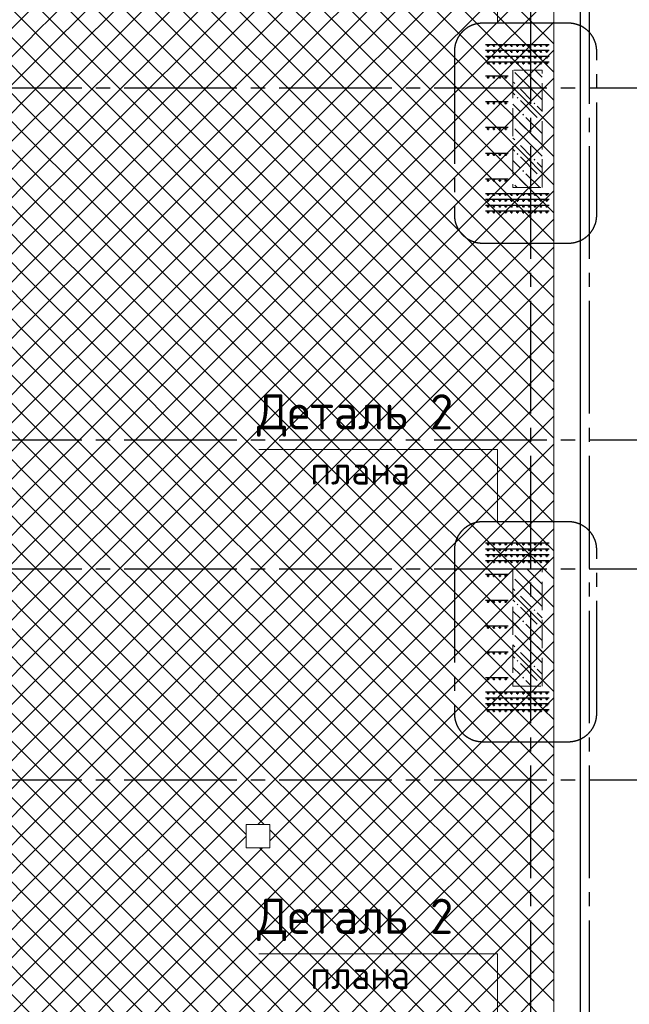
# Model space of a CAD drawing. Header units: millimetres. Extents: x 0 to 50400, y -143 to 35640.
# Tile 10 of 12: x 35716 to 40907, y 17449 to 25843. Entities that reach past the tile are written whole.
import ezdxf

# ---------------------------------------------------------------- set-up
doc = ezdxf.new("R2010")
doc.units = ezdxf.units.MM
doc.linetypes.add('______2', pattern=[324, 240, -84])
doc.linetypes.add('______5', pattern=[1320, 960, -120, 120, -120])
for name, color, linetype, lineweight in [('Standard', 7, 'Continuous', 25), ('ЖБ Перекрытие верхний уровень', 7, 'Continuous', 35), ('ЖБ Пилон', 7, 'Continuous', 35), ('Общий01', 7, 'Continuous', 13)]:
    doc.layers.add(name, color=color, linetype=linetype, lineweight=lineweight)
doc.layers.add('Вспомогательная арматура', color=7, linetype='Continuous', lineweight=18, true_color=0x656565)
doc.layers.add('Поперечная арматура', color=7, linetype='Continuous', lineweight=18, true_color=0x5a2814)
doc.layers.add('Оси', color=7, linetype='______5', true_color=0x656565)
doc.styles.add('ISOCPEUR', font='txt')

msp = doc.modelspace()

# ---------------------------------------------------------------- hatches: boundary and pattern name
at = {"layer": 'ЖБ Пилон', "linetype": 'Continuous', "lineweight": 18, "transparency": 33554687}
for points in [[(40043.8, 25369.3), (40051.6, 25377.1), (40059.4, 25369.3), (40051.6, 25361.5)], [(39947.8, 25273.3), (39955.6, 25281.1), (39963.4, 25273.3), (39955.6, 25265.5)], [(39947.8, 25177.3), (39955.6, 25185.1), (39963.4, 25177.3), (39955.6, 25169.5)], [(40091.8, 25129.3), (40099.6, 25137.1), (40107.4, 25129.3), (40099.6, 25121.5)], [(39995.8, 25033.3), (40003.6, 25041.1), (40011.4, 25033.3), (40003.6, 25025.5)], [(39915.1, 24937.6), (39915.4, 24937.3), (39915.1, 24937)], [(40139.8, 24985.3), (40147.6, 24993.1), (40155.4, 24985.3), (40147.6, 24977.5)], [(40043.8, 24889.3), (40051.6, 24897.1), (40059.4, 24889.3), (40051.6, 24881.5)], [(39947.8, 24793.3), (39955.6, 24801.1), (39963.4, 24793.3), (39955.6, 24785.5)], [(39947.8, 24697.3), (39955.6, 24705.1), (39963.4, 24697.3), (39955.6, 24689.5)], [(40091.8, 24649.3), (40099.6, 24657.1), (40107.4, 24649.3), (40099.6, 24641.5)], [(39995.8, 24553.3), (40003.6, 24561.1), (40011.4, 24553.3), (40003.6, 24545.5)], [(40139.8, 24505.3), (40147.6, 24513.1), (40155.4, 24505.3), (40147.6, 24497.5)], [(39915.1, 24457.6), (39915.4, 24457.3), (39915.1, 24457)], [(40046.9, 24412.4), (40051.6, 24417.1), (40056.3, 24412.4)], [(40139.8, 21145.3), (40147.6, 21153.1), (40155.4, 21145.3), (40147.6, 21137.5)], [(39915.1, 21097.6), (39915.4, 21097.3), (39915.1, 21097)], [(40043.8, 21049.3), (40051.6, 21057.1), (40059.4, 21049.3), (40051.6, 21041.5)], [(39947.8, 20953.3), (39955.6, 20961.1), (39963.4, 20953.3), (39955.6, 20945.5)], [(39947.8, 20857.3), (39955.6, 20865.1), (39963.4, 20857.3), (39955.6, 20849.5)], [(40091.8, 20809.3), (40099.6, 20817.1), (40107.4, 20809.3), (40099.6, 20801.5)], [(39995.8, 20713.3), (40003.6, 20721.1), (40011.4, 20713.3), (40003.6, 20705.5)], [(40139.8, 20665.3), (40147.6, 20673.1), (40155.4, 20665.3), (40147.6, 20657.5)], [(39915.1, 20617.6), (39915.4, 20617.3), (39915.1, 20617)], [(40043.8, 20569.3), (40051.6, 20577.1), (40059.4, 20569.3), (40051.6, 20561.5)], [(39947.8, 20473.3), (39955.6, 20481.1), (39963.4, 20473.3), (39955.6, 20465.5)], [(39947.8, 20377.3), (39955.6, 20385.1), (39963.4, 20377.3), (39955.6, 20369.5)], [(40091.8, 20329.3), (40099.6, 20337.1), (40107.4, 20329.3), (40099.6, 20321.5)], [(39995.8, 20233.3), (40003.6, 20241.1), (40011.4, 20233.3), (40003.6, 20225.5)], [(40139.8, 20185.3), (40147.6, 20193.1), (40155.4, 20185.3), (40147.6, 20177.5)]]:
    msp.add_hatch(color=7, dxfattribs=at).paths.add_polyline_path(points, flags=16)

# ---------------------------------------------------------------- linework, layer by layer
at = {"layer": 'Standard', "color": 7, "linetype": '______5', "lineweight": -3, "transparency": 33554687}
for p, q in [((40390.3, 25812.6), (39658.1, 25812.6)), ((39418.1, 25572.6), (39418.1, 24177.8)), ((40630.3, 24177.8), (40630.3, 25572.6)), ((39658.1, 23937.8), (40390.3, 23937.8)), ((40390.3, 21562.6), (39658.1, 21562.6)), ((39418.1, 21322.6), (39418.1, 19927.8)), ((40630.3, 19927.8), (40630.3, 21322.6)), ((39658.1, 19687.8), (40390.3, 19687.8))]:
    msp.add_line(p, q, dxfattribs=at)
at = {"layer": 'Standard', "color": 254, "linetype": 'Continuous', "lineweight": -3, "true_color": 0xc4c4ff, "transparency": 33554687}
msp.add_lwpolyline([(8785.3, 10041.4), (40492, 10041.4), (40492, 32784.7), (8785.3, 32784.7), (8785.3, 10041.4)], dxfattribs=at)
at = {"layer": 'Standard', "color": 7, "linetype": '______5', "lineweight": -3, "transparency": 33554687}
for centre, start, end in [((39658.1, 25572.6), 90, 180), ((40390.3, 25572.6), 0, 90), ((39658.1, 24177.8), 180, 270), ((40390.3, 24177.8), 270, 0), ((39658.1, 21322.6), 90, 180), ((40390.3, 21322.6), 0, 90), ((39658.1, 19927.8), 180, 270), ((40390.3, 19927.8), 270, 0)]:
    msp.add_arc(centre, 240, start, end, dxfattribs=at)
at = {"layer": 'Вспомогательная арматура', "color": 7, "linetype": 'Continuous', "lineweight": 25, "transparency": 33554687}
for p, q in [((39684.1, 25632.4), (40226.1, 25632.4)), ((39684.1, 25632.4), (40226.1, 25632.4)), ((39684.1, 25582.4), (40226.1, 25582.4)), ((39684.1, 25582.4), (40226.1, 25582.4)), ((39684.1, 25532.4), (40226.1, 25532.4)), ((39684.1, 25532.4), (40226.1, 25532.4)), ((39684.1, 25482.4), (40226.1, 25482.4)), ((39684.1, 25482.4), (40226.1, 25482.4)), ((39876.1, 25362.4), (39684.1, 25362.4)), ((39876.1, 25362.4), (39684.1, 25362.4)), ((39876.1, 25142.4), (39684.1, 25142.4)), ((39876.1, 25142.4), (39684.1, 25142.4)), ((39876.1, 24922.4), (39684.1, 24922.4)), ((39876.1, 24922.4), (39684.1, 24922.4)), ((39876.1, 24702.4), (39684.1, 24702.4)), ((39876.1, 24702.4), (39684.1, 24702.4)), ((39876.1, 24482.4), (39684.1, 24482.4)), ((39876.1, 24482.4), (39684.1, 24482.4)), ((39684.1, 24362.4), (40226.1, 24362.4)), ((39684.1, 24362.4), (40226.1, 24362.4)), ((39684.1, 24312.4), (40226.1, 24312.4)), ((39684.1, 24312.4), (40226.1, 24312.4)), ((39684.1, 24262.4), (40226.1, 24262.4)), ((39684.1, 24262.4), (40226.1, 24262.4)), ((39684.1, 24212.4), (40226.1, 24212.4)), ((39684.1, 24212.4), (40226.1, 24212.4)), ((39684.1, 21382.4), (40226.1, 21382.4)), ((39684.1, 21382.4), (40226.1, 21382.4)), ((39684.1, 21332.4), (40226.1, 21332.4)), ((39684.1, 21332.4), (40226.1, 21332.4)), ((39684.1, 21282.4), (40226.1, 21282.4)), ((39684.1, 21282.4), (40226.1, 21282.4)), ((39684.1, 21232.4), (40226.1, 21232.4)), ((39684.1, 21232.4), (40226.1, 21232.4)), ((39876.1, 21112.4), (39684.1, 21112.4)), ((39876.1, 21112.4), (39684.1, 21112.4)), ((39876.1, 20892.4), (39684.1, 20892.4)), ((39876.1, 20892.4), (39684.1, 20892.4)), ((39876.1, 20672.4), (39684.1, 20672.4)), ((39876.1, 20672.4), (39684.1, 20672.4)), ((39876.1, 20452.4), (39684.1, 20452.4)), ((39876.1, 20452.4), (39684.1, 20452.4)), ((39876.1, 20232.4), (39684.1, 20232.4)), ((39876.1, 20232.4), (39684.1, 20232.4)), ((39684.1, 20112.4), (40226.1, 20112.4)), ((39684.1, 20112.4), (40226.1, 20112.4)), ((39684.1, 20062.4), (40226.1, 20062.4)), ((39684.1, 20062.4), (40226.1, 20062.4)), ((39684.1, 20012.4), (40226.1, 20012.4)), ((39684.1, 20012.4), (40226.1, 20012.4)), ((39684.1, 19962.4), (40226.1, 19962.4)), ((39684.1, 19962.4), (40226.1, 19962.4))]:
    msp.add_line(p, q, dxfattribs=at)
at = {"layer": 'ЖБ Перекрытие верхний уровень', "color": 7, "linetype": 'Continuous', "lineweight": 18, "transparency": 33554687}
for p, q in [((40265.1, 10312.4), (40265.1, 32612.4)), ((37845.1, 18982.4), (37645.1, 18982.4)), ((37645.1, 18982.4), (37645.1, 18782.4)), ((37845.1, 18782.4), (37845.1, 18982.4)), ((37645.1, 18782.4), (37845.1, 18782.4))]:
    msp.add_line(p, q, dxfattribs=at)
at = {"layer": 'ЖБ Перекрытие верхний уровень', "color": 254, "linetype": 'Continuous', "lineweight": 18, "transparency": 33554687}
for p, q in [((33691.6, 27169.3), (35851.6, 25009.3)), ((33931.6, 27169.3), (35851.6, 25249.3)), ((35851.6, 25729.3), (37291.6, 27169.3)), ((35851.6, 25489.3), (37531.6, 27169.3)), ((35851.6, 27169.3), (38251.6, 24769.3)), ((36091.6, 27169.3), (38251.6, 25009.3)), ((36331.6, 27169.3), (38251.6, 25249.3)), ((36571.6, 27169.3), (38251.6, 25489.3)), ((36811.6, 27169.3), (38251.6, 25729.3)), ((38251.6, 25729.3), (39691.6, 27169.3)), ((38251.6, 25489.3), (39931.6, 27169.3)), ((38251.6, 25249.3), (40171.6, 27169.3)), ((38251.6, 27169.3), (40265.1, 25155.8)), ((38491.6, 27169.3), (40265.1, 25395.8)), ((38731.6, 27169.3), (40265.1, 25635.8)), ((33664.9, 26956), (35851.6, 24769.3)), ((38251.6, 25009.3), (40265.1, 27022.8)), ((35851.6, 26929.3), (38011.6, 24769.3)), ((36091.6, 24769.3), (38251.6, 26929.3)), ((38251.6, 26929.3), (40265.1, 24915.8)), ((38251.6, 24769.3), (40265.1, 26782.8)), ((35851.6, 26689.3), (37771.6, 24769.3)), ((36331.6, 24769.3), (38251.6, 26689.3)), ((38251.6, 26689.3), (40171.6, 24769.3)), ((38491.6, 24769.3), (40265.1, 26542.8)), ((35851.6, 26449.3), (37531.6, 24769.3)), ((36571.6, 24769.3), (38251.6, 26449.3)), ((38251.6, 26449.3), (39931.6, 24769.3)), ((38731.6, 24769.3), (40265.1, 26302.8)), ((35851.6, 26209.3), (37291.6, 24769.3)), ((36811.6, 24769.3), (38251.6, 26209.3)), ((38251.6, 26209.3), (39691.6, 24769.3)), ((38971.6, 24769.3), (40265.1, 26062.8)), ((35851.6, 25969.3), (37051.6, 24769.3)), ((37051.6, 24769.3), (38251.6, 25969.3)), ((38251.6, 25969.3), (39451.6, 24769.3)), ((39211.6, 24769.3), (40265.1, 25822.8)), ((35851.6, 25729.3), (36811.6, 24769.3)), ((37291.6, 24769.3), (38251.6, 25729.3)), ((38251.6, 25729.3), (39211.6, 24769.3)), ((39451.6, 24769.3), (40265.1, 25582.8)), ((35851.6, 25489.3), (36571.6, 24769.3)), ((37531.6, 24769.3), (38251.6, 25489.3)), ((38251.6, 25489.3), (38971.6, 24769.3)), ((39691.6, 24769.3), (40265.1, 25342.8)), ((35371.6, 24769.3), (35851.6, 25249.3)), ((37771.6, 24769.3), (38251.6, 25249.3)), ((38251.6, 25249.3), (38731.6, 24769.3)), ((39931.6, 24769.3), (40265.1, 25102.8)), ((35611.6, 24769.3), (35851.6, 25009.3)), ((38011.6, 24769.3), (38251.6, 25009.3)), ((38251.6, 25009.3), (38491.6, 24769.3)), ((40171.6, 24769.3), (40265.1, 24862.8)), ((33664.9, 22582.6), (35851.6, 24769.3)), ((33691.6, 24769.3), (35851.6, 22609.3)), ((33931.6, 24769.3), (35851.6, 22849.3)), ((34171.6, 24769.3), (35851.6, 23089.3)), ((34411.6, 24769.3), (35851.6, 23329.3)), ((34651.6, 24769.3), (35851.6, 23569.3)), ((34891.6, 24769.3), (35851.6, 23809.3)), ((35131.6, 24769.3), (35851.6, 24049.3)), ((35371.6, 24769.3), (35851.6, 24289.3)), ((35611.6, 24769.3), (35851.6, 24529.3)), ((36091.6, 24769.3), (38251.6, 22609.3)), ((36331.6, 24769.3), (38251.6, 22849.3)), ((36571.6, 24769.3), (38251.6, 23089.3)), ((36811.6, 24769.3), (38251.6, 23329.3)), ((37051.6, 24769.3), (38251.6, 23569.3)), ((37291.6, 24769.3), (38251.6, 23809.3)), ((37531.6, 24769.3), (38251.6, 24049.3)), ((37771.6, 24769.3), (38251.6, 24289.3)), ((38011.6, 24769.3), (38251.6, 24529.3)), ((38251.6, 24529.3), (38491.6, 24769.3)), ((38251.6, 24289.3), (38731.6, 24769.3)), ((38251.6, 24049.3), (38971.6, 24769.3)), ((38251.6, 23809.3), (39211.6, 24769.3)), ((38251.6, 23569.3), (39451.6, 24769.3)), ((38251.6, 23329.3), (39691.6, 24769.3)), ((38251.6, 23089.3), (39931.6, 24769.3)), ((38251.6, 22849.3), (40171.6, 24769.3)), ((38251.6, 24769.3), (40265.1, 22755.8)), ((38491.6, 24769.3), (40265.1, 22995.8)), ((38731.6, 24769.3), (40265.1, 23235.8)), ((38971.6, 24769.3), (40265.1, 23475.8)), ((39211.6, 24769.3), (40265.1, 23715.8)), ((39451.6, 24769.3), (40265.1, 23955.8)), ((39691.6, 24769.3), (40265.1, 24195.8)), ((39931.6, 24769.3), (40265.1, 24435.8)), ((40171.6, 24769.3), (40265.1, 24675.8)), ((38251.6, 22609.3), (40265.1, 24622.8)), ((33664.9, 24556), (35851.6, 22369.3)), ((33691.6, 22369.3), (35851.6, 24529.3)), ((38251.6, 24529.3), (40265.1, 22515.8)), ((38251.6, 22369.3), (40265.1, 24382.8)), ((33931.6, 22369.3), (35851.6, 24289.3)), ((38251.6, 24289.3), (40171.6, 22369.3)), ((38491.6, 22369.3), (40265.1, 24142.8)), ((34171.6, 22369.3), (35851.6, 24049.3)), ((38251.6, 24049.3), (39931.6, 22369.3)), ((38731.6, 22369.3), (40265.1, 23902.8)), ((34411.6, 22369.3), (35851.6, 23809.3)), ((36811.6, 22369.3), (38251.6, 23809.3)), ((38251.6, 23809.3), (39691.6, 22369.3)), ((38971.6, 22369.3), (40265.1, 23662.8)), ((34651.6, 22369.3), (35851.6, 23569.3)), ((37051.6, 22369.3), (38251.6, 23569.3)), ((38251.6, 23569.3), (39451.6, 22369.3)), ((39211.6, 22369.3), (40265.1, 23422.8)), ((34891.6, 22369.3), (35851.6, 23329.3)), ((37291.6, 22369.3), (38251.6, 23329.3)), ((38251.6, 23329.3), (39211.6, 22369.3)), ((39451.6, 22369.3), (40265.1, 23182.8)), ((35131.6, 22369.3), (35851.6, 23089.3)), ((35851.6, 23089.3), (36571.6, 22369.3)), ((37531.6, 22369.3), (38251.6, 23089.3)), ((38251.6, 23089.3), (38971.6, 22369.3)), ((39691.6, 22369.3), (40265.1, 22942.8)), ((35371.6, 22369.3), (35851.6, 22849.3)), ((35851.6, 22849.3), (36331.6, 22369.3)), ((37771.6, 22369.3), (38251.6, 22849.3)), ((38251.6, 22849.3), (38731.6, 22369.3)), ((39931.6, 22369.3), (40265.1, 22702.8)), ((35611.6, 22369.3), (35851.6, 22609.3)), ((35851.6, 22609.3), (36091.6, 22369.3)), ((38011.6, 22369.3), (38251.6, 22609.3)), ((38251.6, 22609.3), (38491.6, 22369.3)), ((40171.6, 22369.3), (40265.1, 22462.8)), ((33664.9, 20182.6), (35851.6, 22369.3)), ((33691.6, 22369.3), (35851.6, 20209.3)), ((33931.6, 22369.3), (35851.6, 20449.3)), ((34171.6, 22369.3), (35851.6, 20689.3)), ((34411.6, 22369.3), (35851.6, 20929.3)), ((34651.6, 22369.3), (35851.6, 21169.3)), ((34891.6, 22369.3), (35851.6, 21409.3)), ((35131.6, 22369.3), (35851.6, 21649.3)), ((35371.6, 22369.3), (35851.6, 21889.3)), ((35611.6, 22369.3), (35851.6, 22129.3)), ((35851.6, 22129.3), (36091.6, 22369.3)), ((35851.6, 21889.3), (36331.6, 22369.3)), ((35851.6, 21649.3), (36571.6, 22369.3)), ((36811.6, 22369.3), (38251.6, 20929.3)), ((37051.6, 22369.3), (38251.6, 21169.3)), ((37291.6, 22369.3), (38251.6, 21409.3)), ((37531.6, 22369.3), (38251.6, 21649.3)), ((37771.6, 22369.3), (38251.6, 21889.3)), ((38011.6, 22369.3), (38251.6, 22129.3)), ((38251.6, 22129.3), (38491.6, 22369.3)), ((38251.6, 21889.3), (38731.6, 22369.3)), ((38251.6, 21649.3), (38971.6, 22369.3)), ((38251.6, 21409.3), (39211.6, 22369.3)), ((38251.6, 21169.3), (39451.6, 22369.3)), ((38251.6, 20929.3), (39691.6, 22369.3)), ((38251.6, 20689.3), (39931.6, 22369.3)), ((38251.6, 20449.3), (40171.6, 22369.3)), ((38251.6, 22369.3), (40265.1, 20355.8)), ((38491.6, 22369.3), (40265.1, 20595.8)), ((38731.6, 22369.3), (40265.1, 20835.8)), ((38971.6, 22369.3), (40265.1, 21075.8)), ((39211.6, 22369.3), (40265.1, 21315.8)), ((39451.6, 22369.3), (40265.1, 21555.8)), ((39691.6, 22369.3), (40265.1, 21795.8)), ((39931.6, 22369.3), (40265.1, 22035.8)), ((40171.6, 22369.3), (40265.1, 22275.8)), ((38251.6, 20209.3), (40265.1, 22222.8)), ((33664.9, 22156), (35851.6, 19969.3)), ((33691.6, 19969.3), (35851.6, 22129.3)), ((38251.6, 22129.3), (40265.1, 20115.8)), ((38251.6, 19969.3), (40265.1, 21982.8)), ((33931.6, 19969.3), (35851.6, 21889.3)), ((38251.6, 21889.3), (40171.6, 19969.3)), ((38491.6, 19969.3), (40265.1, 21742.8)), ((34171.6, 19969.3), (35851.6, 21649.3)), ((35851.6, 21649.3), (37531.6, 19969.3)), ((38251.6, 21649.3), (39931.6, 19969.3)), ((38731.6, 19969.3), (40265.1, 21502.8)), ((34411.6, 19969.3), (35851.6, 21409.3)), ((35851.6, 21409.3), (37291.6, 19969.3)), ((38251.6, 21409.3), (39691.6, 19969.3)), ((38971.6, 19969.3), (40265.1, 21262.8)), ((34651.6, 19969.3), (35851.6, 21169.3)), ((35851.6, 21169.3), (37051.6, 19969.3)), ((38251.6, 21169.3), (39451.6, 19969.3)), ((39211.6, 19969.3), (40265.1, 21022.8)), ((34891.6, 19969.3), (35851.6, 20929.3)), ((35851.6, 20929.3), (36811.6, 19969.3)), ((38251.6, 20929.3), (39211.6, 19969.3)), ((39451.6, 19969.3), (40265.1, 20782.8)), ((35131.6, 19969.3), (35851.6, 20689.3)), ((35851.6, 20689.3), (36571.6, 19969.3)), ((38251.6, 20689.3), (38971.6, 19969.3)), ((39691.6, 19969.3), (40265.1, 20542.8)), ((35371.6, 19969.3), (35851.6, 20449.3)), ((35851.6, 20449.3), (36331.6, 19969.3)), ((37771.6, 19969.3), (38251.6, 20449.3)), ((38251.6, 20449.3), (38731.6, 19969.3)), ((39931.6, 19969.3), (40265.1, 20302.8)), ((35611.6, 19969.3), (35851.6, 20209.3)), ((35851.6, 20209.3), (36091.6, 19969.3)), ((38011.6, 19969.3), (38251.6, 20209.3)), ((38251.6, 20209.3), (38491.6, 19969.3)), ((40171.6, 19969.3), (40265.1, 20062.8)), ((33664.9, 17782.6), (35851.6, 19969.3)), ((33691.6, 19969.3), (35851.6, 17809.3)), ((33931.6, 19969.3), (35851.6, 18049.3)), ((34171.6, 19969.3), (35851.6, 18289.3)), ((34411.6, 19969.3), (35851.6, 18529.3)), ((34651.6, 19969.3), (35851.6, 18769.3)), ((34891.6, 19969.3), (35851.6, 19009.3)), ((35131.6, 19969.3), (35851.6, 19249.3)), ((35371.6, 19969.3), (35851.6, 19489.3)), ((35611.6, 19969.3), (35851.6, 19729.3)), ((35851.6, 19729.3), (36091.6, 19969.3)), ((35851.6, 19489.3), (36331.6, 19969.3)), ((35851.6, 19249.3), (36571.6, 19969.3)), ((35851.6, 19009.3), (36811.6, 19969.3)), ((35851.6, 18769.3), (37051.6, 19969.3)), ((35851.6, 18529.3), (37291.6, 19969.3)), ((35851.6, 18289.3), (37531.6, 19969.3)), ((35851.6, 19969.3), (38251.6, 17569.3)), ((36091.6, 19969.3), (38251.6, 17809.3)), ((36331.6, 19969.3), (38251.6, 18049.3)), ((36571.6, 19969.3), (37645.1, 18895.8)), ((36811.6, 19969.3), (37798.5, 18982.4)), ((37771.6, 19969.3), (38251.6, 19489.3)), ((38011.6, 19969.3), (38251.6, 19729.3)), ((38251.6, 19729.3), (38491.6, 19969.3)), ((38251.6, 19489.3), (38731.6, 19969.3)), ((38251.6, 19249.3), (38971.6, 19969.3)), ((38251.6, 19009.3), (39211.6, 19969.3)), ((38251.6, 18769.3), (39451.6, 19969.3)), ((38251.6, 18529.3), (39691.6, 19969.3)), ((38251.6, 18289.3), (39931.6, 19969.3)), ((38251.6, 18049.3), (40171.6, 19969.3)), ((38251.6, 19969.3), (40265.1, 17955.8)), ((38491.6, 19969.3), (40265.1, 18195.8)), ((38731.6, 19969.3), (40265.1, 18435.8)), ((38971.6, 19969.3), (40265.1, 18675.8)), ((39211.6, 19969.3), (40265.1, 18915.8)), ((39451.6, 19969.3), (40265.1, 19155.8)), ((39691.6, 19969.3), (40265.1, 19395.8)), ((39931.6, 19969.3), (40265.1, 19635.8)), ((40171.6, 19969.3), (40265.1, 19875.8)), ((38251.6, 17809.3), (40265.1, 19822.8)), ((33664.9, 19756), (35851.6, 17569.3)), ((33691.6, 17569.3), (35851.6, 19729.3)), ((35851.6, 19729.3), (38011.6, 17569.3)), ((38251.6, 19729.3), (40265.1, 17715.8)), ((38251.6, 17569.3), (40265.1, 19582.8)), ((33931.6, 17569.3), (35851.6, 19489.3)), ((35851.6, 19489.3), (37771.6, 17569.3)), ((38251.6, 19489.3), (40171.6, 17569.3)), ((38491.6, 17569.3), (40265.1, 19342.8)), ((34171.6, 17569.3), (35851.6, 19249.3)), ((35851.6, 19249.3), (37531.6, 17569.3)), ((37845.1, 18842.8), (38251.6, 19249.3)), ((38251.6, 19249.3), (39931.6, 17569.3)), ((38731.6, 17569.3), (40265.1, 19102.8)), ((34411.6, 17569.3), (35851.6, 19009.3)), ((35851.6, 19009.3), (37291.6, 17569.3)), ((36811.6, 17569.3), (38251.6, 19009.3)), ((38251.6, 19009.3), (39691.6, 17569.3)), ((37845.1, 18935.8), (38251.6, 18529.3)), ((36331.6, 17569.3), (37645.1, 18882.8)), ((38971.6, 17569.3), (40265.1, 18862.8)), ((34651.6, 17569.3), (35851.6, 18769.3)), ((35851.6, 18769.3), (37051.6, 17569.3)), ((36571.6, 17569.3), (37784.7, 18782.4)), ((37051.6, 17569.3), (38251.6, 18769.3)), ((37758.5, 18782.4), (38251.6, 18289.3)), ((38251.6, 18769.3), (39451.6, 17569.3)), ((39211.6, 17569.3), (40265.1, 18622.8)), ((34891.6, 17569.3), (35851.6, 18529.3)), ((35851.6, 18529.3), (36811.6, 17569.3)), ((37291.6, 17569.3), (38251.6, 18529.3)), ((38251.6, 18529.3), (39211.6, 17569.3)), ((39451.6, 17569.3), (40265.1, 18382.8)), ((35131.6, 17569.3), (35851.6, 18289.3)), ((35851.6, 18289.3), (36571.6, 17569.3)), ((37531.6, 17569.3), (38251.6, 18289.3)), ((38251.6, 18289.3), (38971.6, 17569.3)), ((39691.6, 17569.3), (40265.1, 18142.8)), ((35371.6, 17569.3), (35851.6, 18049.3)), ((35851.6, 18049.3), (36331.6, 17569.3)), ((37771.6, 17569.3), (38251.6, 18049.3)), ((38251.6, 18049.3), (38731.6, 17569.3)), ((39931.6, 17569.3), (40265.1, 17902.8)), ((35611.6, 17569.3), (35851.6, 17809.3)), ((35851.6, 17809.3), (36091.6, 17569.3)), ((38011.6, 17569.3), (38251.6, 17809.3)), ((38251.6, 17809.3), (38491.6, 17569.3)), ((40171.6, 17569.3), (40265.1, 17662.8)), ((33664.9, 15382.6), (35851.6, 17569.3)), ((35611.6, 17569.3), (35851.6, 17329.3)), ((35851.6, 17329.3), (36091.6, 17569.3)), ((35851.6, 17089.3), (36331.6, 17569.3)), ((35851.6, 16849.3), (36571.6, 17569.3)), ((35851.6, 16609.3), (36811.6, 17569.3)), ((35851.6, 16369.3), (37051.6, 17569.3)), ((35851.6, 16129.3), (37291.6, 17569.3)), ((35851.6, 15889.3), (37531.6, 17569.3)), ((35851.6, 15649.3), (37771.6, 17569.3)), ((35851.6, 15409.3), (38011.6, 17569.3)), ((35851.6, 15169.3), (38251.6, 17569.3)), ((35851.6, 17569.3), (38251.6, 15169.3)), ((36091.6, 17569.3), (38251.6, 15409.3)), ((36331.6, 17569.3), (38251.6, 15649.3)), ((36571.6, 17569.3), (38251.6, 15889.3)), ((36811.6, 17569.3), (38251.6, 16129.3)), ((37051.6, 17569.3), (38251.6, 16369.3)), ((37291.6, 17569.3), (38251.6, 16609.3)), ((37531.6, 17569.3), (38251.6, 16849.3)), ((37771.6, 17569.3), (38251.6, 17089.3)), ((38011.6, 17569.3), (38251.6, 17329.3)), ((38251.6, 17329.3), (38491.6, 17569.3)), ((38251.6, 17089.3), (38731.6, 17569.3)), ((38251.6, 16849.3), (38971.6, 17569.3)), ((38251.6, 16609.3), (39211.6, 17569.3)), ((38251.6, 16369.3), (39451.6, 17569.3)), ((38251.6, 16129.3), (39691.6, 17569.3)), ((38251.6, 15889.3), (39931.6, 17569.3)), ((38251.6, 15649.3), (40171.6, 17569.3)), ((38251.6, 17569.3), (40265.1, 15555.8)), ((38491.6, 17569.3), (40265.1, 15795.8)), ((38731.6, 17569.3), (40265.1, 16035.8)), ((38971.6, 17569.3), (40265.1, 16275.8)), ((39211.6, 17569.3), (40265.1, 16515.8)), ((39451.6, 17569.3), (40265.1, 16755.8)), ((39691.6, 17569.3), (40265.1, 16995.8)), ((39931.6, 17569.3), (40265.1, 17235.8)), ((40171.6, 17569.3), (40265.1, 17475.8))]:
    msp.add_line(p, q, dxfattribs=at)
for points in [[(34171.6, 27169.3), (35848.6, 25492.3), (35848.6, 25492.3), (35851.6, 25489.3)], [(34411.6, 27169.3), (35742.4, 25838.5), (35742.4, 25838.5), (35851.6, 25729.3)], [(35851.6, 25249.3), (35906.3, 25304), (35906.3, 25304), (37771.6, 27169.3)], [(35851.6, 25009.3), (35962.6, 25120.4), (35962.6, 25120.4), (38011.6, 27169.3)], [(35851.6, 24769.3), (36019, 24936.7), (36019, 24936.7), (38251.6, 27169.3)], [(34651.6, 24769.3), (35737.3, 25855), (35737.3, 25855), (35851.6, 25969.3)], [(34891.6, 24769.3), (35793.7, 25671.4), (35793.7, 25671.4), (35851.6, 25729.3)], [(35131.6, 24769.3), (35850, 25487.7), (35850, 25487.7), (35851.6, 25489.3)], [(35851.6, 25249.3), (35954.7, 25146.2), (35954.7, 25146.2), (36331.6, 24769.3)], [(35851.6, 25009.3), (36060.9, 24800), (36060.9, 24800), (36091.6, 24769.3)], [(35851.6, 24529.3), (36075.3, 24753), (36075.3, 24753), (36091.6, 24769.3)], [(35851.6, 24289.3), (36131.6, 24569.3), (36131.6, 24569.3), (36331.6, 24769.3)], [(35851.6, 24049.3), (36188, 24385.7), (36188, 24385.7), (36571.6, 24769.3)], [(35851.6, 23809.3), (36244.3, 24202), (36244.3, 24202), (36811.6, 24769.3)], [(35851.6, 23569.3), (36300.6, 24018.3), (36300.6, 24018.3), (37051.6, 24769.3)], [(35851.6, 23329.3), (36357, 23834.7), (36357, 23834.7), (37291.6, 24769.3)], [(35851.6, 23089.3), (36413.3, 23651), (36413.3, 23651), (37531.6, 24769.3)], [(35851.6, 22849.3), (36469.6, 23467.3), (36469.6, 23467.3), (37771.6, 24769.3)], [(35851.6, 22609.3), (36525.9, 23283.7), (36525.9, 23283.7), (38011.6, 24769.3)], [(35851.6, 22369.3), (36582.3, 23100), (36582.3, 23100), (38251.6, 24769.3)], [(35851.6, 24769.3), (36167.1, 24453.8), (36167.1, 24453.8), (38251.6, 22369.3)], [(35851.6, 24529.3), (36273.2, 24107.7), (36273.2, 24107.7), (38011.6, 22369.3)], [(36091.6, 22369.3), (36638.6, 22916.3), (36638.6, 22916.3), (38251.6, 24529.3)], [(35851.6, 24289.3), (36379.4, 23761.5), (36379.4, 23761.5), (37771.6, 22369.3)], [(36331.6, 22369.3), (36694.9, 22732.6), (36694.9, 22732.6), (38251.6, 24289.3)], [(35851.6, 24049.3), (36485.6, 23415.3), (36485.6, 23415.3), (37531.6, 22369.3)], [(36571.6, 22369.3), (36751.3, 22549), (36751.3, 22549), (38251.6, 24049.3)], [(35851.6, 23809.3), (36591.7, 23069.2), (36591.7, 23069.2), (37291.6, 22369.3)], [(35851.6, 23569.3), (36697.9, 22723), (36697.9, 22723), (37051.6, 22369.3)], [(35851.6, 23329.3), (36804.1, 22376.8), (36804.1, 22376.8), (36811.6, 22369.3)], [(35851.6, 21409.3), (36807.6, 22365.3), (36807.6, 22365.3), (36811.6, 22369.3)], [(35851.6, 21169.3), (36863.9, 22181.6), (36863.9, 22181.6), (37051.6, 22369.3)], [(35851.6, 20929.3), (36920.3, 21998), (36920.3, 21998), (37291.6, 22369.3)], [(35851.6, 20689.3), (36976.6, 21814.3), (36976.6, 21814.3), (37531.6, 22369.3)], [(35851.6, 20449.3), (37032.9, 21630.6), (37032.9, 21630.6), (37771.6, 22369.3)], [(35851.6, 20209.3), (37089.2, 21446.9), (37089.2, 21446.9), (38011.6, 22369.3)], [(35851.6, 19969.3), (37145.6, 21263.3), (37145.6, 21263.3), (38251.6, 22369.3)], [(35851.6, 22369.3), (37228.7, 20992.2), (37228.7, 20992.2), (38251.6, 19969.3)], [(36091.6, 22369.3), (37122.6, 21338.3), (37122.6, 21338.3), (38251.6, 20209.3)], [(36331.6, 22369.3), (37016.4, 21684.5), (37016.4, 21684.5), (38251.6, 20449.3)], [(36571.6, 22369.3), (36910.2, 22030.7), (36910.2, 22030.7), (38251.6, 20689.3)], [(35851.6, 22129.3), (37334.9, 20646), (37334.9, 20646), (38011.6, 19969.3)], [(36091.6, 19969.3), (37201.9, 21079.6), (37201.9, 21079.6), (38251.6, 22129.3)], [(35851.6, 21889.3), (37441, 20299.8), (37441, 20299.8), (37771.6, 19969.3)], [(36331.6, 19969.3), (37258.2, 20895.9), (37258.2, 20895.9), (38251.6, 21889.3)], [(36571.6, 19969.3), (37314.6, 20712.3), (37314.6, 20712.3), (38251.6, 21649.3)], [(36811.6, 19969.3), (37370.9, 20528.6), (37370.9, 20528.6), (38251.6, 21409.3)], [(37051.6, 19969.3), (37427.2, 20344.9), (37427.2, 20344.9), (38251.6, 21169.3)], [(37291.6, 19969.3), (37483.5, 20161.3), (37483.5, 20161.3), (38251.6, 20929.3)], [(37531.6, 19969.3), (37539.9, 19977.6), (37539.9, 19977.6), (38251.6, 20689.3)], [(35851.6, 18049.3), (37596.2, 19793.9), (37596.2, 19793.9), (37771.6, 19969.3)], [(35851.6, 17809.3), (37652.5, 19610.2), (37652.5, 19610.2), (38011.6, 19969.3)], [(35851.6, 17569.3), (37708.9, 19426.6), (37708.9, 19426.6), (38251.6, 19969.3)], [(37051.6, 19969.3), (37759.5, 19261.3), (37759.5, 19261.3), (38251.6, 18769.3)], [(37291.6, 19969.3), (37653.4, 19607.5), (37653.4, 19607.5), (38251.6, 19009.3)], [(37531.6, 19969.3), (37547.2, 19953.7), (37547.2, 19953.7), (38251.6, 19249.3)], [(36091.6, 17569.3), (37765.2, 19242.9), (37765.2, 19242.9), (38251.6, 19729.3)], [(37744.7, 18982.4), (37821.5, 19059.2), (37821.5, 19059.2), (38251.6, 19489.3)]]:
    msp.add_lwpolyline(points, dxfattribs=at)
at = {"layer": 'ЖБ Пилон', "color": 253, "linetype": '______2', "lineweight": 13, "true_color": 0xa0a0a0, "transparency": 33554687}
for p, q in [((40165.1, 25412.4), (39915.1, 25412.4)), ((39915.1, 25412.4), (39915.1, 24412.4)), ((40165.1, 24412.4), (40165.1, 25412.4)), ((39915.1, 24412.4), (40165.1, 24412.4)), ((40165.1, 21162.4), (39915.1, 21162.4)), ((39915.1, 21162.4), (39915.1, 20162.4)), ((40165.1, 20162.4), (40165.1, 21162.4)), ((39915.1, 20162.4), (40165.1, 20162.4))]:
    msp.add_line(p, q, dxfattribs=at)
at = {"layer": 'ЖБ Пилон', "color": 9, "linetype": 'Continuous', "lineweight": 18, "true_color": 0xc7c7c7, "transparency": 33554687}
for p, q in [((40075.6, 25249.3), (39931.6, 25393.3)), ((40008.5, 25412.4), (40027.6, 25393.3)), ((40165.1, 25351.8), (40104.5, 25412.4)), ((39915.1, 25313.8), (39931.6, 25297.3)), ((40075.6, 25345.3), (40165.1, 25255.8)), ((39931.6, 25201.3), (39915.1, 25217.8)), ((39979.6, 25249.3), (40075.6, 25153.3)), ((40075.6, 25249.3), (40165.1, 25159.8)), ((39915.1, 25121.8), (39979.6, 25057.3)), ((39979.6, 25153.3), (40123.6, 25009.3)), ((40165.1, 25063.8), (40123.6, 25105.3)), ((39915.1, 25025.8), (40027.6, 24913.3)), ((40165.1, 24871.8), (40027.6, 25009.3)), ((40075.6, 24769.3), (39931.6, 24913.3)), ((40075.6, 24865.3), (40165.1, 24775.8)), ((39915.1, 24833.8), (39931.6, 24817.3)), ((39979.6, 24769.3), (40075.6, 24673.3)), ((40075.6, 24769.3), (40165.1, 24679.8)), ((39931.6, 24721.3), (39915.1, 24737.8)), ((39915.1, 24641.8), (39979.6, 24577.3)), ((39979.6, 24673.3), (40123.6, 24529.3)), ((40165.1, 24583.8), (40123.6, 24625.3)), ((39915.1, 24545.8), (40027.6, 24433.3)), ((40144.5, 24412.4), (40027.6, 24529.3)), ((39952.5, 24412.4), (39931.6, 24433.3)), ((39938.5, 21162.4), (40027.6, 21073.3)), ((40165.1, 21031.8), (40034.5, 21162.4)), ((40075.6, 20929.3), (39931.6, 21073.3)), ((39915.1, 20993.8), (39931.6, 20977.3)), ((40075.6, 21025.3), (40165.1, 20935.8)), ((39979.6, 20929.3), (40075.6, 20833.3)), ((40075.6, 20929.3), (40165.1, 20839.8)), ((39931.6, 20881.3), (39915.1, 20897.8)), ((39979.6, 20833.3), (40123.6, 20689.3)), ((39915.1, 20801.8), (39979.6, 20737.3)), ((40165.1, 20743.8), (40123.6, 20785.3)), ((39915.1, 20705.8), (40027.6, 20593.3)), ((40165.1, 20551.8), (40027.6, 20689.3)), ((40075.6, 20449.3), (39931.6, 20593.3)), ((39915.1, 20513.8), (39931.6, 20497.3)), ((40075.6, 20545.3), (40165.1, 20455.8)), ((39931.6, 20401.3), (39915.1, 20417.8)), ((39979.6, 20449.3), (40075.6, 20353.3)), ((40075.6, 20449.3), (40165.1, 20359.8)), ((39915.1, 20321.8), (39979.6, 20257.3)), ((39979.6, 20353.3), (40123.6, 20209.3)), ((40165.1, 20263.8), (40123.6, 20305.3)), ((39915.1, 20225.8), (39978.5, 20162.4)), ((40074.5, 20162.4), (40027.6, 20209.3))]:
    msp.add_line(p, q, dxfattribs=at)
at = {"layer": 'Общий01', "color": 7, "linetype": 'Continuous', "lineweight": 13, "transparency": 33554687}
for points in [[(37751.4, 26429), (39784.2, 26429), (39784.2, 25812.6)], [(37751.4, 22179), (39784.2, 22179), (39784.2, 21562.6)], [(37751.4, 17879), (39784.2, 17879), (39784.2, 17262.6)]]:
    msp.add_lwpolyline(points, dxfattribs=at)
at = {"layer": 'Оси', "color": 8, "linetype": '______5', "lineweight": -3, "transparency": 33554687}
for p, q in [((40065.1, 32684.7), (40065.1, 8526.8)), ((40565.1, 32684.7), (40565.1, 8526.8)), ((8885.4, 25262.4), (42962.9, 25262.4)), ((8885.4, 22262.4), (42962.9, 22262.4)), ((8885.4, 21162.4), (42962.9, 21162.4)), ((8885.4, 19362.4), (42962.9, 19362.4))]:
    msp.add_line(p, q, dxfattribs=at)
at = {"layer": 'Поперечная арматура', "color": 7, "linetype": 'Continuous', "lineweight": 50, "transparency": 33554687}
for centre in [(39705.1, 25622.4), (39755.1, 25622.4), (39805.1, 25622.4), (39855.1, 25622.4), (39905.1, 25622.4), (39955.1, 25622.4), (40005.1, 25622.4), (40055.1, 25622.4), (40105.1, 25622.4), (40155.1, 25622.4), (40205.1, 25622.4), (39705.1, 25572.4), (39705.1, 25522.4), (39755.1, 25572.4), (39755.1, 25522.4), (39805.1, 25572.4), (39805.1, 25522.4), (39855.1, 25572.4), (39855.1, 25522.4), (39905.1, 25572.4), (39905.1, 25522.4), (39955.1, 25572.4), (39955.1, 25522.4), (40005.1, 25572.4), (40005.1, 25522.4), (40055.1, 25572.4), (40055.1, 25522.4), (40105.1, 25572.4), (40105.1, 25522.4), (40155.1, 25572.4), (40155.1, 25522.4), (40205.1, 25572.4), (40205.1, 25522.4), (39705.1, 25472.4), (39755.1, 25472.4), (39805.1, 25472.4), (39855.1, 25472.4), (39905.1, 25472.4), (39955.1, 25472.4), (40005.1, 25472.4), (40055.1, 25472.4), (40105.1, 25472.4), (40155.1, 25472.4), (40205.1, 25472.4), (39705.1, 25352.4), (39755.1, 25352.4), (39805.1, 25352.4), (39855.1, 25352.4), (39705.1, 25132.4), (39755.1, 25132.4), (39805.1, 25132.4), (39855.1, 25132.4), (39705.1, 24912.4), (39755.1, 24912.4), (39805.1, 24912.4), (39855.1, 24912.4), (39705.1, 24692.4), (39755.1, 24692.4), (39805.1, 24692.4), (39855.1, 24692.4), (39705.1, 24472.4), (39755.1, 24472.4), (39805.1, 24472.4), (39855.1, 24472.4), (39705.1, 24352.4), (39755.1, 24352.4), (39805.1, 24352.4), (39855.1, 24352.4), (39905.1, 24352.4), (39955.1, 24352.4), (40005.1, 24352.4), (40055.1, 24352.4), (40105.1, 24352.4), (40155.1, 24352.4), (40205.1, 24352.4), (39705.1, 24302.4), (39755.1, 24302.4), (39805.1, 24302.4), (39855.1, 24302.4), (39905.1, 24302.4), (39955.1, 24302.4), (40005.1, 24302.4), (40055.1, 24302.4), (40105.1, 24302.4), (40155.1, 24302.4), (40205.1, 24302.4), (39705.1, 24252.4), (39705.1, 24202.4), (39755.1, 24252.4), (39755.1, 24202.4), (39805.1, 24252.4), (39805.1, 24202.4), (39855.1, 24252.4), (39855.1, 24202.4), (39905.1, 24252.4), (39905.1, 24202.4), (39955.1, 24252.4), (39955.1, 24202.4), (40005.1, 24252.4), (40005.1, 24202.4), (40055.1, 24252.4), (40055.1, 24202.4), (40105.1, 24252.4), (40105.1, 24202.4), (40155.1, 24252.4), (40155.1, 24202.4), (40205.1, 24252.4), (40205.1, 24202.4), (39705.1, 21372.4), (39705.1, 21322.4), (39755.1, 21372.4), (39755.1, 21322.4), (39805.1, 21372.4), (39805.1, 21322.4), (39855.1, 21372.4), (39855.1, 21322.4), (39905.1, 21372.4), (39905.1, 21322.4), (39955.1, 21372.4), (39955.1, 21322.4), (40005.1, 21372.4), (40005.1, 21322.4), (40055.1, 21372.4), (40055.1, 21322.4), (40105.1, 21372.4), (40105.1, 21322.4), (40155.1, 21372.4), (40155.1, 21322.4), (40205.1, 21372.4), (40205.1, 21322.4), (39705.1, 21272.4), (39755.1, 21272.4), (39805.1, 21272.4), (39855.1, 21272.4), (39905.1, 21272.4), (39955.1, 21272.4), (40005.1, 21272.4), (40055.1, 21272.4), (40105.1, 21272.4), (40155.1, 21272.4), (40205.1, 21272.4), (39705.1, 21222.4), (39755.1, 21222.4), (39805.1, 21222.4), (39855.1, 21222.4), (39905.1, 21222.4), (39955.1, 21222.4), (40005.1, 21222.4), (40055.1, 21222.4), (40105.1, 21222.4), (40155.1, 21222.4), (40205.1, 21222.4), (39705.1, 21102.4), (39755.1, 21102.4), (39805.1, 21102.4), (39855.1, 21102.4), (39705.1, 20882.4), (39755.1, 20882.4), (39805.1, 20882.4), (39855.1, 20882.4), (39705.1, 20662.4), (39755.1, 20662.4), (39805.1, 20662.4), (39855.1, 20662.4), (39705.1, 20442.4), (39755.1, 20442.4), (39805.1, 20442.4), (39855.1, 20442.4), (39705.1, 20222.4), (39755.1, 20222.4), (39805.1, 20222.4), (39855.1, 20222.4), (39705.1, 20102.4), (39755.1, 20102.4), (39805.1, 20102.4), (39855.1, 20102.4), (39905.1, 20102.4), (39955.1, 20102.4), (40005.1, 20102.4), (40055.1, 20102.4), (40105.1, 20102.4), (40155.1, 20102.4), (40205.1, 20102.4), (39705.1, 20052.4), (39705.1, 20002.4), (39755.1, 20052.4), (39755.1, 20002.4), (39805.1, 20052.4), (39805.1, 20002.4), (39855.1, 20052.4), (39855.1, 20002.4), (39905.1, 20052.4), (39905.1, 20002.4), (39955.1, 20052.4), (39955.1, 20002.4), (40005.1, 20052.4), (40005.1, 20002.4), (40055.1, 20052.4), (40055.1, 20002.4), (40105.1, 20052.4), (40105.1, 20002.4), (40155.1, 20052.4), (40155.1, 20002.4), (40205.1, 20052.4), (40205.1, 20002.4), (39705.1, 19952.4), (39755.1, 19952.4), (39805.1, 19952.4), (39855.1, 19952.4), (39905.1, 19952.4), (39955.1, 19952.4), (40005.1, 19952.4), (40055.1, 19952.4), (40105.1, 19952.4), (40155.1, 19952.4), (40205.1, 19952.4)]:
    msp.add_circle(centre, 4, dxfattribs=at)

# ---------------------------------------------------------------- texts
at = {"layer": 'Общий01', "color": 7, "linetype": 'Continuous', "lineweight": 25, "transparency": 33554687, "attachment_point": 7, "style": 'ISOCPEUR'}
for s, insert, char_height, width in [('\\W0.97;Деталь 2', (37735.9, 22287.8), 300, 1944.267), ('\\W0.95;плана', (38190.9, 21879.8), 240, 1001.205), ('\\W0.97;Деталь 2', (37735.9, 17987.8), 300, 1944.267), ('\\W0.95;плана', (38190.9, 17579.8), 240, 1001.205)]:
    msp.add_mtext(s, dxfattribs=dict(at, insert=insert, char_height=char_height, width=width))

doc.saveas('drawing.dxf')
